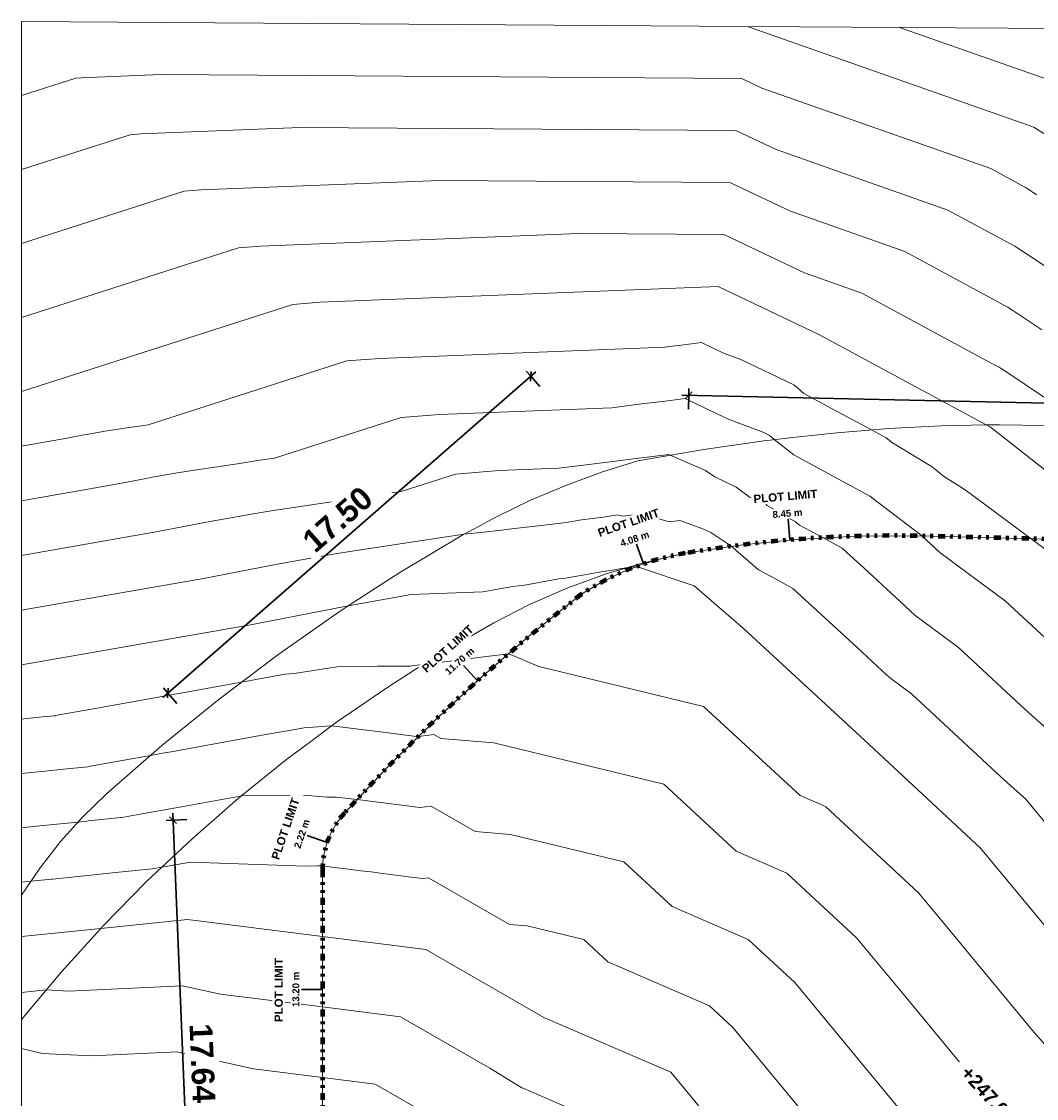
# Model space of a CAD drawing. Header units: metres. Extents: x -40 to 84, y -42 to 34.
# Tile 3 of 6: x -40 to -3, y -5 to 34. Entities that reach past the tile are written whole.
import ezdxf

# ---------------------------------------------------------------- set-up
doc = ezdxf.new("R2010")
doc.units = ezdxf.units.M
doc.linetypes.add('Tiret point point', pattern=[0.8125, 0.25, -0.1875, 0, -0.1875, 0, -0.1875])
for name, color, linetype, lineweight in [('A-ANNO-DIMS', 211, 'Continuous', 30), ('A-ANNO-DIMS-100', 211, 'Continuous', 30), ('A-DETL-MBND', 254, 'Continuous', 9), ('C-PROP-LINE', 91, 'Tiret point point', 9), ('C-PROP-LINE-IDEN', 91, 'Continuous', 30), ('C-TOPO-LABL', 7, 'Continuous', 9)]:
    doc.layers.add(name, color=color, linetype=linetype, lineweight=lineweight)
doc.styles.add('Arial_B', font='arialbd.ttf', dxfattribs={"height": 0.5})
doc.styles.add('Arial_B_1', font='arialbd.ttf', dxfattribs={"height": 0.003})
doc.styles.add('Arial_B_2', font='arialbd.ttf', dxfattribs={"height": 0.25})
doc.styles.add('Arial_B_3', font='arialbd.ttf', dxfattribs={"height": 0.825397})
doc.dimstyles.new('Cotes_linéaires', dxfattribs={"dimscale": 0.3048, "dimtxt": 0.816208, "dimasz": 0.82021, "dimexe": 0.82021, "dimexo": 0.0625, "dimgap": 0.065617, "dimtad": 1, "dimrnd": 0.01, "dimzin": 0, "dimdsep": 46, "dimtxsty": 'Arial_B_3', "dimblk1": 'OBLIQUE', "dimblk2": 'OBLIQUE', "dimsah": 1, "dimcen": 0.09, "dimdle": 0.82021, "dimazin": 0, "dimtfac": 1, "dimtdec": 4, "dimtix": 1, "dimtmove": 0, "dimatfit": 3, "dimfxl": 1.64042, "dimfxlon": 1, "dimtvp": 1, "dimtfill": 1, "dimtolj": 1, "dimtzin": 0, "dimarcsym": 2})

# ---------------------------------------------------------------- blocks, each defined once
blk = doc.blocks.new('Family - ___-257665-Plan Masse')
at = {"layer": 'C-PROP-LINE', "color": 1, "lineweight": 100}
for p, q in [((-29.278, 2.974), (-29.278, -10.226)), ((-27.753, -12.574), (-16.496, -19.077)), ((-12.905, -19.328), (5.462, -14.893)), ((9.061, -14.987), (27.259, -20.447)), ((28.041, -19.693), (28.031, -19.983))]:
    blk.add_line(p, q, dxfattribs=at)
for centre, radius, start, end in [((-8.6, -29.072), 44.197, 88.7988, 99.7645), ((-20.812, -611.49), 626.743, 85.836472, 88.798753), ((-14.416, 4.722), 9.906, 99.7645, 123.5123), ((-267.77, -32.639), 296.094, 2.50587, 8.98409), ((20.881, -39.814), 66.702, 127.67322, 137.73621), ((-26.217, 2.988), 3.061, 137.7362, 180.2638), ((-26.708, -10.226), 2.571, 180, 246), ((7.086, -21.62), 6.921, 73.4244, 103.5756), ((-14.339, -14.034), 5.485, 246.8416, 285.1584), ((27.434, -19.864), 0.608, 253.3001, 348.6999)]:
    blk.add_arc(centre, radius, start, end, dxfattribs=at)
blk = doc.blocks.new('Etiquette de limite de propriété - Etiquette de limite de propriété-275346-Plan Masse')
at = {"layer": 'C-PROP-LINE-IDEN', "insert": (-0.01187, 0.00471), "char_height": 0.003, "width": 0.0287004, "attachment_point": 1, "style": 'Arial_B_1', "bg_fill": 3, "box_fill_scale": 1.25, "bg_fill_color": 256, "bg_fill_true_color": 13158600, "bg_fill_transparency": 0}
blk.add_mtext('PLOT LIMIT', dxfattribs=at)
blk = doc.blocks.new('DIMBLOCK2-Plan Masse')
at = {"layer": 'A-ANNO-DIMS-100', "transparency": 16777216}
for p, q in [((-15.971, 20.222), (-15.966, 20.472)), ((-15.971, 20.222), (-15.843, 20.344)), ((25.066, 19.331), (-16.221, 20.227)), ((-15.971, 20.222), (-16.099, 20.1)), ((-15.971, 20.222), (-15.982, 19.722)), ((24.816, 19.336), (24.821, 19.586)), ((24.816, 19.336), (24.688, 19.214)), ((24.816, 19.336), (24.805, 18.836)), ((24.816, 19.336), (24.944, 19.458))]:
    blk.add_line(p, q, dxfattribs=at)
at = {"layer": 'A-ANNO-DIMS-100', "color": 0, "transparency": 16777216, "insert": (3.052, 20.926), "char_height": 0.8254, "width": 3.34913, "attachment_point": 1, "rotation": 358.7559, "line_spacing_factor": 0.941778, "style": 'Arial_B_3', "bg_fill": 3, "box_fill_scale": 1.25, "bg_fill_color": 256, "bg_fill_true_color": 13158600, "bg_fill_transparency": 0}
blk.add_mtext('40.80', dxfattribs=at)
blk = doc.blocks.new('_Oblique')
at = {"color": 0, "linetype": 'ByBlock', "lineweight": -2}
blk.add_line((-0.5, -0.5), (0.5, 0.5), dxfattribs=at)
blk = doc.blocks.new('DIMBLOCK3-Plan Masse')
at = {"layer": 'A-ANNO-DIMS-100', "transparency": 16777216}
for p, q in [((-21.523, 21.08), (-35.082, 9.241)), ((-21.711, 20.916), (-21.876, 21.104)), ((-21.711, 20.916), (-21.723, 20.739)), ((-21.711, 20.916), (-21.699, 21.092)), ((-21.711, 20.916), (-21.382, 20.539)), ((-34.894, 9.405), (-35.058, 9.593)), ((-34.894, 9.405), (-34.906, 9.229)), ((-34.894, 9.405), (-34.882, 9.581)), ((-34.894, 9.405), (-34.565, 9.028))]:
    blk.add_line(p, q, dxfattribs=at)
at = {"layer": 'A-ANNO-DIMS-100', "color": 0, "transparency": 16777216, "insert": (-30.089, 15.084), "char_height": 0.8254, "width": 3.34913, "attachment_point": 1, "rotation": 41.1272, "line_spacing_factor": 0.941778, "style": 'Arial_B_3', "bg_fill": 3, "box_fill_scale": 1.25, "bg_fill_color": 256, "bg_fill_true_color": 13158600, "bg_fill_transparency": 0}
blk.add_mtext('17.50', dxfattribs=at)
blk = doc.blocks.new('DIMBLOCK5-Plan Masse')
at = {"layer": 'A-ANNO-DIMS-100', "transparency": 16777216}
for p, q in [((-34.708, 4.789), (-34.958, 4.778)), ((-34.708, 4.789), (-34.838, 4.908)), ((-33.968, -13.082), (-34.718, 5.038)), ((-34.708, 4.789), (-34.208, 4.809)), ((-34.708, 4.789), (-34.578, 4.669)), ((-33.978, -12.832), (-34.228, -12.843)), ((-33.978, -12.832), (-34.108, -12.712)), ((-33.978, -12.832), (-33.479, -12.811)), ((-33.978, -12.832), (-33.848, -12.952))]:
    blk.add_line(p, q, dxfattribs=at)
at = {"layer": 'A-ANNO-DIMS-100', "color": 0, "transparency": 16777216, "insert": (-33.284, -2.581), "char_height": 0.8254, "width": 3.34913, "attachment_point": 1, "rotation": 272.3704, "line_spacing_factor": 0.941778, "style": 'Arial_B_3', "bg_fill": 3, "box_fill_scale": 1.25, "bg_fill_color": 256, "bg_fill_true_color": 13158600, "bg_fill_transparency": 0}
blk.add_mtext('17.64', dxfattribs=at)

msp = doc.modelspace()

# ---------------------------------------------------------------- linework, layer by layer
at = {"layer": 'A-DETL-MBND'}
for p, q in [((-13.832, 33.624), (-40.211, 33.8)), ((-40.211, 33.8), (-40.211, 20.363)), ((13.748, 33.44), (-13.832, 33.624)), ((0.001, 30.659), (-8.316, 33.587)), ((-40.211, 31.113), (-38.241, 31.745)), ((-38.241, 31.745), (-38.042, 31.761)), ((-38.042, 31.761), (-35.151, 31.875)), ((-35.151, 31.875), (-14.047, 31.734)), ((-35.873, 29.722), (-30.09, 29.949)), ((-30.09, 29.949), (-14.262, 29.844)), ((-3.436, 29.964), (8.378, 22.462)), ((-40.211, 28.425), (-36.27, 29.69)), ((-36.27, 29.69), (-35.873, 29.722)), ((-33.703, 27.682), (-25.029, 28.024)), ((-25.029, 28.024), (-14.477, 27.953)), ((-40.211, 25.738), (-34.299, 27.635)), ((-34.299, 27.635), (-33.703, 27.682)), ((-3.69, 27.745), (-3.337, 27.51)), ((-31.534, 25.643), (-19.968, 26.099)), ((-19.968, 26.099), (-14.692, 26.063)), ((-40.211, 23.05), (-32.329, 25.58)), ((-32.329, 25.58), (-31.534, 25.643)), ((-40.211, 20.363), (-30.358, 23.525)), ((-30.358, 23.525), (-29.365, 23.603)), ((-4.198, 23.306), (-3.14, 22.602)), ((-28.387, 21.47), (-27.196, 21.564)), ((-14.076, 21.521), (-12.148, 20.603)), ((-4.453, 21.086), (-3.042, 20.147)), ((-40.211, 20.363), (-40.211, 10.433)), ((-12.148, 20.603), (-12.105, 20.565)), ((-26.416, 19.415), (-25.026, 19.525)), ((-37.837, 18.804), (-37.381, 18.886)), ((-13.245, 18.869), (-13.054, 18.777)), ((-12.202, 18.685), (-10.596, 18.863)), ((-10.596, 18.863), (-12.202, 18.685)), ((-10.596, 18.863), (-8.701, 19.017)), ((-8.701, 19.017), (-10.596, 18.863)), ((-8.797, 18.673), (-9.335, 18.965)), ((-8.701, 19.017), (-6.803, 19.112)), ((-6.803, 19.112), (-8.701, 19.017)), ((-6.803, 19.112), (-5.167, 19.144)), ((-5.167, 19.144), (-6.803, 19.112)), ((-5.167, 19.144), (-5, 19.147)), ((-5, 19.147), (-5.167, 19.144)), ((-5.013, 19.061), (-5.167, 19.144)), ((-5, 19.147), (-4.902, 19.149)), ((-4.902, 19.149), (-5, 19.147)), ((-4.902, 19.149), (-4.675, 19.147)), ((-4.675, 19.147), (-4.902, 19.149)), ((-4.675, 19.147), (-3.001, 19.129)), ((-3.001, 19.129), (-4.675, 19.147)), ((-15.426, 18.256), (-14.416, 18.398)), ((-14.416, 18.398), (-15.426, 18.256)), ((-14.416, 18.398), (-13.154, 18.576)), ((-13.154, 18.576), (-14.416, 18.398)), ((-13.154, 18.576), (-13.016, 18.595)), ((-13.016, 18.595), (-13.154, 18.576)), ((-13.016, 18.595), (-12.202, 18.685)), ((-12.202, 18.685), (-13.016, 18.595)), ((-17.825, 17.847), (-16.698, 18.04)), ((-16.698, 18.04), (-17.825, 17.847)), ((-16.698, 18.04), (-15.426, 18.256)), ((-15.426, 18.256), (-16.698, 18.04)), ((-16.689, 18.072), (-16.642, 18.049)), ((-19.144, 17.431), (-17.825, 17.847)), ((-17.825, 17.847), (-19.144, 17.431)), ((-35.688, 17.202), (-35.462, 17.246)), ((-35.462, 17.246), (-34.55, 17.41)), ((-24.446, 17.359), (-22.857, 17.485)), ((-20.442, 16.952), (-19.144, 17.431)), ((-19.144, 17.431), (-20.442, 16.952)), ((-21.715, 16.412), (-20.442, 16.952)), ((-20.442, 16.952), (-21.715, 16.412)), ((-3.527, 15.007), (-5.928, 16.788)), ((-22.961, 15.811), (-21.715, 16.412)), ((-21.715, 16.412), (-22.961, 15.811)), ((-33.427, 15.622), (-33.088, 15.687)), ((-33.088, 15.687), (-31.719, 15.934)), ((-23.564, 15.484), (-22.961, 15.811)), ((-22.961, 15.811), (-23.564, 15.484)), ((-18.553, 15.879), (-18.708, 15.86)), ((-15.454, 15.368), (-16.297, 15.674)), ((-24.177, 15.151), (-23.564, 15.484)), ((-23.564, 15.484), (-24.177, 15.151)), ((-15.164, 15.242), (-15.454, 15.368)), ((-26.47, 13.781), (-24.177, 15.151)), ((-24.177, 15.151), (-26.47, 13.781)), ((-23.416, 15.253), (-24.137, 15.173)), ((-14.411, 14.733), (-15.164, 15.242)), ((-13.178, 14.875), (-14.004, 14.793)), ((-14.004, 14.793), (-13.178, 14.875)), ((-11.899, 15.002), (-13.178, 14.875)), ((-13.178, 14.875), (-11.899, 15.002)), ((-9.863, 15.105), (-11.899, 15.002)), ((-11.899, 15.002), (-9.863, 15.105)), ((-11.078, 15.043), (-10.393, 14.673)), ((-9.788, 15.109), (-9.863, 15.105)), ((-9.863, 15.105), (-9.788, 15.109)), ((-7.673, 15.115), (-9.788, 15.109)), ((-9.788, 15.109), (-7.673, 15.115)), ((-6.613, 15.088), (-7.673, 15.115)), ((-7.673, 15.115), (-6.613, 15.088)), ((-7.646, 15.242), (-7.489, 15.11)), ((-2.197, 14.972), (-6.613, 15.088)), ((-6.613, 15.088), (-2.197, 14.972)), ((-3.527, 15.007), (-2.748, 14.429)), ((-17.544, 14.154), (-16.096, 14.485)), ((-16.096, 14.485), (-16.898, 14.312)), ((-15.11, 14.63), (-16.096, 14.485)), ((-16.096, 14.485), (-15.11, 14.63)), ((-14.004, 14.793), (-15.11, 14.63)), ((-15.11, 14.63), (-14.004, 14.793)), ((-30.713, 14.129), (-31.165, 14.042)), ((-28.888, 14.457), (-30.713, 14.129)), ((-17.544, 14.154), (-17.823, 14.071)), ((-17.823, 14.071), (-17.544, 14.154)), ((-16.898, 14.312), (-17.684, 14.074)), ((-17.684, 14.074), (-17.041, 14.269)), ((-17.041, 14.269), (-17.544, 14.154)), ((-26.97, 13.457), (-26.47, 13.781)), ((-26.47, 13.781), (-26.97, 13.457)), ((-18.969, 13.733), (-20.365, 13.225)), ((-20.365, 13.225), (-18.969, 13.733)), ((-19.182, 13.406), (-18.447, 13.771)), ((-18.447, 13.771), (-19.182, 13.406)), ((-18.181, 13.966), (-18.969, 13.733)), ((-18.969, 13.733), (-18.181, 13.966)), ((-18.447, 13.771), (-17.881, 13.995)), ((-17.881, 13.995), (-18.447, 13.771)), ((-17.86, 14.061), (-18.181, 13.966)), ((-18.181, 13.966), (-17.86, 14.061)), ((-17.881, 13.995), (-17.87, 14)), ((-17.87, 14), (-17.881, 13.995)), ((-17.877, 14.004), (-17.87, 14)), ((-17.87, 14), (-17.867, 14.001)), ((-17.867, 14.001), (-17.87, 14)), ((-17.87, 14), (-15.77, 13.301)), ((-17.867, 14.001), (-17.684, 14.074)), ((-17.684, 14.074), (-17.867, 14.001)), ((-17.823, 14.071), (-17.86, 14.061)), ((-17.86, 14.061), (-17.823, 14.071)), ((-28.339, 12.571), (-26.97, 13.457)), ((-26.97, 13.457), (-28.339, 12.571)), ((-22.358, 13.28), (-22.159, 13.302)), ((-19.885, 12.982), (-19.182, 13.406)), ((-19.182, 13.406), (-19.885, 12.982)), ((-28.339, 12.571), (-26.058, 12.981)), ((-20.365, 13.225), (-21.727, 12.631)), ((-21.727, 12.631), (-20.365, 13.225)), ((-21.714, 11.517), (-19.885, 12.982)), ((-19.885, 12.982), (-21.714, 11.517)), ((-15.77, 13.301), (-13.98, 11.747)), ((-28.904, 12.462), (-28.339, 12.571)), ((-28.712, 12.328), (-28.339, 12.571)), ((-28.339, 12.571), (-28.712, 12.328)), ((-21.727, 12.631), (-23.049, 11.954)), ((-23.049, 11.954), (-21.727, 12.631)), ((-30.902, 10.797), (-28.712, 12.328)), ((-28.712, 12.328), (-30.902, 10.797)), ((-23.049, 11.954), (-25.001, 10.826)), ((-25.001, 10.826), (-23.049, 11.954)), ((-23.49, 9.99), (-21.714, 11.517)), ((-21.714, 11.517), (-23.49, 9.99)), ((-33.035, 9.188), (-30.902, 10.797)), ((-30.902, 10.797), (-33.035, 9.188)), ((-25.001, 10.826), (-25.943, 10.232)), ((-25.943, 10.232), (-25.001, 10.826)), ((-40.211, 10.433), (-40.211, 2.064)), ((-25.943, 10.232), (-26.908, 9.623)), ((-26.908, 9.623), (-25.943, 10.232)), ((-25.95, 10.403), (-25.602, 10.447)), ((-32.217, 9.804), (-30.646, 10.087)), ((-25.212, 8.401), (-23.49, 9.99)), ((-23.49, 9.99), (-25.212, 8.401)), ((-26.908, 9.623), (-28.766, 8.348)), ((-28.766, 8.348), (-26.908, 9.623)), ((-35.109, 7.504), (-33.035, 9.188)), ((-33.035, 9.188), (-35.109, 7.504)), ((-28.766, 8.348), (-29.755, 7.612)), ((-29.755, 7.612), (-28.766, 8.348)), ((-25.841, 7.778), (-25.212, 8.401)), ((-25.212, 8.401), (-25.841, 7.778)), ((-29.947, 8.145), (-28.945, 8.215)), ((-25.785, 7.833), (-25.23, 7.902)), ((-37.121, 5.747), (-35.109, 7.504)), ((-35.109, 7.504), (-37.121, 5.747)), ((-29.755, 7.612), (-30.574, 7.001)), ((-30.574, 7.001), (-29.755, 7.612)), ((-26.877, 6.752), (-25.841, 7.778)), ((-25.841, 7.778), (-26.877, 6.752)), ((-30.574, 7.001), (-32.329, 5.586)), ((-32.329, 5.586), (-30.574, 7.001)), ((-28.483, 5.046), (-26.877, 6.752)), ((-26.877, 6.752), (-28.483, 5.046)), ((-37.987, 4.908), (-37.144, 5.724)), ((-37.144, 5.724), (-37.987, 4.908)), ((-37.144, 5.724), (-37.121, 5.747)), ((-37.121, 5.747), (-37.144, 5.724)), ((-32.329, 5.586), (-34.028, 4.104)), ((-34.028, 4.104), (-32.329, 5.586)), ((-32.229, 5.667), (-29.803, 5.687)), ((-29.803, 5.687), (-29.527, 5.665)), ((-28.771, 5.629), (-28.023, 5.535)), ((-38.792, 4.011), (-37.987, 4.908)), ((-37.987, 4.908), (-38.792, 4.011)), ((-28.762, 4.689), (-28.483, 5.046)), ((-28.483, 5.046), (-28.762, 4.689)), ((-28.986, 4.294), (-28.762, 4.689)), ((-28.762, 4.689), (-28.986, 4.294)), ((-39.535, 3.062), (-38.792, 4.011)), ((-38.792, 4.011), (-39.535, 3.062)), ((-34.028, 4.104), (-35.305, 2.899)), ((-35.305, 2.899), (-34.028, 4.104)), ((-29.148, 3.87), (-28.986, 4.294)), ((-28.986, 4.294), (-29.148, 3.87)), ((-29.247, 3.427), (-29.148, 3.87)), ((-29.148, 3.87), (-29.247, 3.427)), ((-5.368, 3.777), (-1.18, -1.289)), ((-35.113, 3.08), (-34.072, 3.267)), ((-29.278, 2.974), (-29.247, 3.427)), ((-29.247, 3.427), (-29.278, 2.974)), ((-40.211, 2.064), (-39.535, 3.062)), ((-39.535, 3.062), (-40.211, 2.064)), ((-35.305, 2.899), (-35.667, 2.557)), ((-35.667, 2.557), (-35.305, 2.899)), ((-29.456, 3.126), (-29.267, 3.127)), ((-29.278, 0.564), (-29.278, 2.974)), ((-29.278, 2.974), (-29.278, 0.564)), ((-12.403, 2.868), (-9.87, 0.518)), ((-40.211, 2.537), (-39.867, 2.572)), ((-35.667, 2.557), (-37.246, 0.948)), ((-37.246, 0.948), (-35.667, 2.557)), ((-40.211, 2.064), (-40.211, 0.563)), ((-40.211, 0.563), (-37.329, 0.858)), ((-37.329, 0.858), (-38.762, -0.721)), ((-38.762, -0.721), (-37.329, 0.858)), ((-37.246, 0.948), (-37.329, 0.858)), ((-37.329, 0.858), (-37.246, 0.948)), ((-40.211, 0.563), (-40.211, -2.447)), ((-29.278, -9.903), (-29.278, 0.564)), ((-29.278, 0.564), (-29.278, -9.903)), ((-13.809, 0.455), (-12.121, -1.112)), ((-9.87, 0.518), (-8.181, -1.521)), ((-38.762, -0.721), (-40.211, -2.447)), ((-40.211, -2.447), (-38.762, -0.721)), ((-40.211, -1.471), (-39.315, -1.379)), ((-29.278, -1.996), (-26.44, -2.352)), ((-15.216, -1.958), (-14.372, -2.742)), ((-40.211, -9.605), (-40.211, -2.447)), ((-26.44, -2.352), (-23.201, -4.215)), ((-14.372, -2.742), (-10.994, -6.819)), ((-29.278, -4.556), (-27.359, -4.796)), ((-27.359, -4.796), (-25.168, -6.057))]:
    msp.add_line(p, q, dxfattribs=at)
at = {"layer": 'A-DETL-MBND', "flags": 128}
for points in [[(-40.211, 33.8), (-13.832, 33.624), (-3.436, 29.964)], [(-14.047, 31.734), (-13.314, 31.385), (-4.997, 28.457)], [(-14.262, 29.844), (-12.796, 29.146), (-6.559, 26.95)], [(-4.997, 28.457), (-3.782, 27.8), (-3.751, 27.783)], [(-14.477, 27.953), (-12.279, 26.907), (-8.12, 25.443)], [(-3.751, 27.783), (-3.733, 27.772), (-3.69, 27.745)], [(-6.559, 26.95), (-4.128, 25.636), (-4.066, 25.603)], [(-14.692, 26.063), (-11.761, 24.668), (-9.681, 23.936)], [(-8.12, 25.443), (-4.474, 23.472), (-4.382, 23.422)], [(-4.066, 25.603), (-4.03, 25.58), (-3.944, 25.525)], [(-3.944, 25.525), (-3.239, 25.056), (-0.711, 23.368), (4.001, 20.375)], [(-29.365, 23.603), (-14.907, 24.173), (-11.243, 22.428), (-5.167, 19.144)], [(-9.681, 23.936), (-4.82, 21.308), (-4.697, 21.242)], [(-4.382, 23.422), (-4.327, 23.388), (-4.198, 23.306)], [(-27.196, 21.564), (-16.838, 21.972), (-16.569, 22.006), (-16.244, 22.046), (-15.867, 22.094), (-15.501, 22.139)], [(-15.501, 22.139), (-15.102, 21.949), (-14.702, 21.759), (-14.076, 21.521)], [(-35.923, 19.106), (-35.615, 19.15), (-28.387, 21.47)], [(-4.697, 21.242), (-4.625, 21.195), (-4.453, 21.086)], [(-12.105, 20.565), (-11.79, 20.292), (-10.754, 19.732), (-9.335, 18.965)], [(-25.026, 19.525), (-18.768, 19.771), (-18.23, 19.839), (-17.58, 19.92), (-16.826, 20.014), (-16.095, 20.105), (-15.297, 19.725), (-14.497, 19.344), (-13.245, 18.869)], [(-31.635, 17.849), (-31.02, 17.937), (-26.416, 19.415)], [(-40.211, 18.377), (-38.559, 18.665), (-37.95, 18.783), (-37.837, 18.804)], [(-37.381, 18.886), (-37.189, 18.915), (-36.211, 19.063), (-35.923, 19.106)], [(-1.038, 16.113), (-2.628, 17.203), (-4.286, 18.491), (-5.013, 19.061)], [(-13.054, 18.777), (-12.966, 18.702), (-12.863, 18.612)], [(-12.863, 18.612), (-12.15, 18.055), (-11.067, 17.469), (-10.237, 17.02)], [(-7.126, 17.626), (-8.564, 18.497), (-8.797, 18.673)], [(-22.857, 17.485), (-20.699, 17.57), (-19.891, 17.671), (-18.917, 17.793), (-17.785, 17.934), (-16.689, 18.072)], [(-16.642, 18.049), (-15.359, 17.493), (-15.017, 17.261), (-14.243, 16.886)], [(-34.55, 17.41), (-34.167, 17.468), (-32.21, 17.762), (-31.635, 17.849)], [(-5.928, 16.788), (-6.716, 17.283), (-7.126, 17.626)], [(-27.346, 16.592), (-26.424, 16.725), (-24.446, 17.359)], [(-40.211, 16.391), (-36.907, 16.967), (-35.688, 17.202)], [(-14.243, 16.886), (-13.758, 16.525), (-13.169, 16.266)], [(-10.237, 17.02), (-10.193, 16.991), (-9.386, 16.553)], [(-31.719, 15.934), (-31.145, 16.02), (-28.21, 16.462), (-27.346, 16.592)], [(-9.386, 16.553), (-7.718, 15.285), (-7.646, 15.242)], [(-13.169, 16.266), (-13.119, 16.223), (-12.095, 15.63)], [(-19.87, 15.702), (-20.414, 15.605), (-21.329, 15.499), (-22.512, 15.364)], [(-18.708, 15.86), (-19.067, 15.8), (-19.87, 15.702)], [(-17.678, 15.919), (-18.366, 15.838), (-18.532, 15.873), (-18.553, 15.879)], [(-16.297, 15.674), (-16.685, 15.63), (-17.678, 15.919)], [(-40.211, 14.405), (-35.255, 15.27), (-33.427, 15.622)], [(-22.512, 15.364), (-22.77, 15.318), (-23.416, 15.253)], [(-12.095, 15.63), (-11.941, 15.51), (-11.761, 15.412), (-11.078, 15.043)], [(-24.137, 15.173), (-24.209, 15.162), (-28.124, 14.573), (-28.888, 14.457)], [(-7.489, 15.11), (-6.843, 14.514), (-4.458, 12.746), (-3.167, 11.547), (-2.77, 11.179), (-0.438, 9.088), (1.465, 6.81), (3.14, 4.784)], [(-14.411, 14.733), (-14.245, 14.589), (-14, 14.377), (-13.432, 13.884), (-12.824, 13.555), (-12.186, 13.21)], [(-10.393, 14.673), (-9.828, 14.151), (-9.76, 14.089), (-8.289, 12.731), (-7.759, 12.241), (-6.169, 11.062)], [(-31.165, 14.042), (-33.602, 13.572), (-40.211, 12.419)], [(-20.693, 13.552), (-20.512, 13.573), (-20.373, 13.589), (-19.013, 13.83)], [(-19.013, 13.83), (-18.974, 13.835), (-18.181, 13.966)], [(-18.181, 13.966), (-17.879, 14.002), (-17.877, 14.004)], [(-22.159, 13.302), (-21.994, 13.319), (-20.693, 13.552)], [(-26.058, 12.981), (-23.448, 13.083), (-22.358, 13.28)], [(-12.186, 13.21), (-9.708, 10.923), (-9.675, 10.892), (-8.939, 10.213), (-8.674, 9.968), (-7.879, 9.378)], [(-40.211, 10.433), (-31.95, 11.874), (-28.904, 12.462)], [(-13.98, 11.747), (-9.589, 7.695), (-5.368, 3.777)], [(-6.169, 11.062), (-3.9, 8.957), (-3.636, 8.711), (-2.081, 7.318), (-0.813, 5.799), (1.7, 2.76), (3.862, -0.152), (5.969, -3.293), (7.273, -5.455), (9.016, -8.9)], [(-25.602, 10.447), (-25.028, 10.519), (-24.553, 10.578), (-23.324, 10.732), (-22.509, 10.834)], [(-22.509, 10.834), (-21.419, 10.372), (-15.43, 8.923), (-11.918, 5.681), (-10.996, 5.281)], [(-30.646, 10.087), (-30.304, 10.111), (-28.739, 10.364)], [(-28.739, 10.364), (-27.408, 10.373), (-27.28, 10.389)], [(-27.28, 10.389), (-26.093, 10.378), (-25.95, 10.403)], [(-40.211, 8.459), (-40.032, 8.477), (-39.785, 8.503), (-39.448, 8.537), (-39.006, 8.582), (-38.992, 8.585), (-37.469, 8.859), (-34.362, 9.418), (-32.217, 9.804)], [(-7.879, 9.378), (-4.634, 6.367), (-4.502, 6.244), (-3.724, 5.547)], [(-35.524, 7.141), (-35.022, 7.232), (-34.778, 7.276), (-32.732, 7.644), (-31.539, 7.859), (-30.615, 8.025), (-29.947, 8.145)], [(-28.945, 8.215), (-28.55, 8.165), (-26.89, 7.957), (-25.871, 7.829), (-25.785, 7.833)], [(-25.23, 7.902), (-24.973, 7.754), (-23.053, 7.592)], [(-23.053, 7.592), (-16.881, 6.099), (-14.247, 3.667), (-12.403, 2.868)], [(-40.211, 6.485), (-39.853, 6.522), (-39.358, 6.572), (-38.684, 6.641), (-37.801, 6.732), (-37.774, 6.737), (-35.524, 7.141)], [(-38.154, 4.721), (-37.835, 4.754), (-37.788, 4.759), (-36.595, 4.881), (-36.571, 4.885), (-35.77, 5.029), (-34.4, 5.276), (-32.401, 5.636), (-32.341, 5.647), (-32.229, 5.667)], [(-29.527, 5.665), (-29.106, 5.629), (-28.771, 5.629)], [(-28.023, 5.535), (-26.592, 5.356), (-25.736, 5.248), (-25.327, 5.299)], [(-3.724, 5.547), (-3.09, 4.788), (0.26, 0.735), (1.341, -0.721), (4.151, -4.909), (4.803, -5.989), (7.127, -10.583)], [(-25.327, 5.299), (-23.727, 4.378), (-22.446, 4.27)], [(-10.996, 5.281), (-7.619, 2.147), (-6.774, 1.128)], [(-38.154, 4.721), (-38.932, 4.642), (-39.673, 4.566), (-40.211, 4.511)], [(-22.446, 4.27), (-18.332, 3.274), (-16.576, 1.653), (-13.809, 0.455)], [(-34.072, 3.267), (-29.898, 3.121), (-29.456, 3.126)], [(-39.09, 2.651), (-38.154, 2.747), (-36.45, 2.922), (-36.066, 2.961), (-35.469, 3.022), (-35.39, 3.03), (-35.388, 3.03), (-35.113, 3.08)], [(-29.267, 3.127), (-28.853, 3.075), (-28.321, 3.008), (-27.88, 2.953), (-27.505, 2.906), (-27.178, 2.865), (-26.057, 2.724), (-25.628, 2.67), (-25.424, 2.696)], [(-39.867, 2.572), (-39.121, 2.648), (-39.09, 2.651)], [(-25.424, 2.696), (-22.48, 1.002), (-21.84, 0.948)], [(-37.329, 0.858), (-34.185, 1.179), (-29.278, 0.564)], [(-21.84, 0.948), (-19.783, 0.45), (-18.905, -0.36), (-15.216, -1.958)], [(-6.774, 1.128), (-3.424, -2.925), (-2.812, -3.597)], [(-29.278, 0.564), (-25.521, 0.093), (-21.233, -2.374), (-16.623, -4.371), (-12.401, -9.468), (-9.34, -12.828), (-8.884, -18.357)], [(-12.121, -1.112), (-9.588, -4.17), (-7.913, -6.196), (-6.076, -8.212)], [(-39.315, -1.379), (-38.511, -1.418), (-34.373, -1.226)], [(-34.373, -1.226), (-32.985, -1.531), (-29.278, -1.996)], [(-8.181, -1.521), (-5.668, -4.561), (-4.444, -5.905)], [(-40.211, -3.505), (-39.46, -3.688), (-37.665, -3.776), (-34.561, -3.632)], [(-34.561, -3.632), (-31.785, -4.241), (-29.278, -4.556)], [(-23.201, -4.215), (-22.031, -4.931), (-21.96, -4.962), (-18.342, -6.529)]]:
    msp.add_lwpolyline(points, dxfattribs=at)
at = {"layer": 'C-PROP-LINE-IDEN'}
for p, q in [((-12.301, 14.97), (-12.364, 15.724)), ((-17.62, 14.095), (-17.865, 14.812)), ((-23.65, 9.847), (-24.155, 10.41)), ((-29.112, 3.981), (-29.828, 4.227)), ((-29.278, -1.359), (-30.035, -1.359))]:
    msp.add_line(p, q, dxfattribs=at)

# ---------------------------------------------------------------- block references
at = {"layer": 'C-PROP-LINE', "color": 1, "lineweight": 100}
msp.add_blockref('Family - ___-257665-Plan Masse', (0, 0), dxfattribs=at)

# ---------------------------------------------------------------- next in the draw order: block references
at = {"layer": 'C-PROP-LINE-IDEN'}
for p, xscale, yscale, zscale, rotation in [((-12.408, 16.235), 99.99999999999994, 99.99999999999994, 99.99999999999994, 4.80451574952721), ((-18.032, 15.297), 99.99999999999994, 99.99999999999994, 99.99999999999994, 18.88034528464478), ((-24.498, 10.792), 99.99999999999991, 99.99999999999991, 99.99999999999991, 41.88320882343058), ((-30.314, 4.393), 99.99999999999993, 99.99999999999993, 99.99999999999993, 71.0728979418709), ((-30.548, -1.36), 99.99999999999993, 99.99999999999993, 99.99999999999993, 89.99999999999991)]:
    msp.add_blockref('Etiquette de limite de propriété - Etiquette de limite de propriété-275346-Plan Masse', p, dxfattribs=dict(at, xscale=xscale, yscale=yscale, zscale=zscale, rotation=rotation))

# ---------------------------------------------------------------- next in the draw order: texts
at = {"layer": 'C-PROP-LINE-IDEN', "char_height": 0.25, "attachment_point": 1, "style": 'Arial_B_2', "bg_fill": 3, "box_fill_scale": 1.25, "bg_fill_color": 256, "bg_fill_true_color": 13158600, "bg_fill_transparency": 0}
for s, insert, width, rotation in [('8.45 m', (-12.936, 16.013), 1.31477, 4.8045), ('13.20 m', (-30.371, -2.001), 1.54726, 90)]:
    msp.add_mtext(s, dxfattribs=dict(at, insert=insert, width=width, rotation=rotation))
at = {"layer": 'C-TOPO-LABL', "insert": (-5.885, -3.941), "char_height": 0.5, "width": 4.43577, "attachment_point": 1, "rotation": 312.3351, "line_spacing_factor": 0.941778, "style": 'Arial_B', "bg_fill": 3, "box_fill_scale": 1.25, "bg_fill_color": 256, "bg_fill_true_color": 13158600, "bg_fill_transparency": 0}
msp.add_mtext(' +247.00 m ', dxfattribs=at)

# ---------------------------------------------------------------- next in the draw order: dimensions: what is measured, and where the dimension line sits
at = {"layer": 'A-ANNO-DIMS'}
for base, p1, p2, angle, override, picture, middle in [((-15.971, 20.222), (24.805, 18.836), (-15.982, 19.722), 358.7559, {"dimpost": '<>', "dimfxl": 40.796451}, 'DIMBLOCK2-Plan Masse', (4.432, 20.221)), ((-34.708, 4.789), (-33.479, -12.811), (-34.208, 4.809), 272.3704, {"dimpost": '<>', "dimfxl": 17.635917}, 'DIMBLOCK5-Plan Masse', (-33.902, -4.003))]:
    dim = msp.add_linear_dim(base=base, p1=p1, p2=p2, angle=angle, dimstyle='Cotes_linéaires', override=override, dxfattribs=at)
    dim.commit()
    dim.dimension.update_dxf_attribs({"geometry": picture, "text_midpoint": middle})

# ---------------------------------------------------------------- next in the draw order: texts
at = {"layer": 'C-PROP-LINE-IDEN', "char_height": 0.25, "attachment_point": 1, "style": 'Arial_B_2', "bg_fill": 3, "box_fill_scale": 1.25, "bg_fill_color": 256, "bg_fill_true_color": 13158600, "bg_fill_transparency": 0}
for s, insert, width, rotation in [('4.08 m', (-18.49, 14.953), 1.31477, 18.8803), ('11.70 m', (-24.857, 10.232), 1.54726, 41.8832), ('2.22 m', (-30.323, 3.819), 1.31477, 71.0729)]:
    msp.add_mtext(s, dxfattribs=dict(at, insert=insert, width=width, rotation=rotation))

# ---------------------------------------------------------------- next in the draw order: dimensions: what is measured, and where the dimension line sits
at = {"layer": 'A-ANNO-DIMS'}
dim = msp.add_linear_dim(base=(-34.894, 9.405), p1=(-21.382, 20.539), p2=(-34.565, 9.028), angle=41.1272, dimstyle='Cotes_linéaires', override={"dimpost": '<>', "dimfxl": 17.50085}, dxfattribs=at)
dim.commit()
dim.dimension.update_dxf_attribs({"geometry": 'DIMBLOCK3-Plan Masse', "text_midpoint": (-28.593, 15.493)})

doc.saveas('drawing.dxf')
